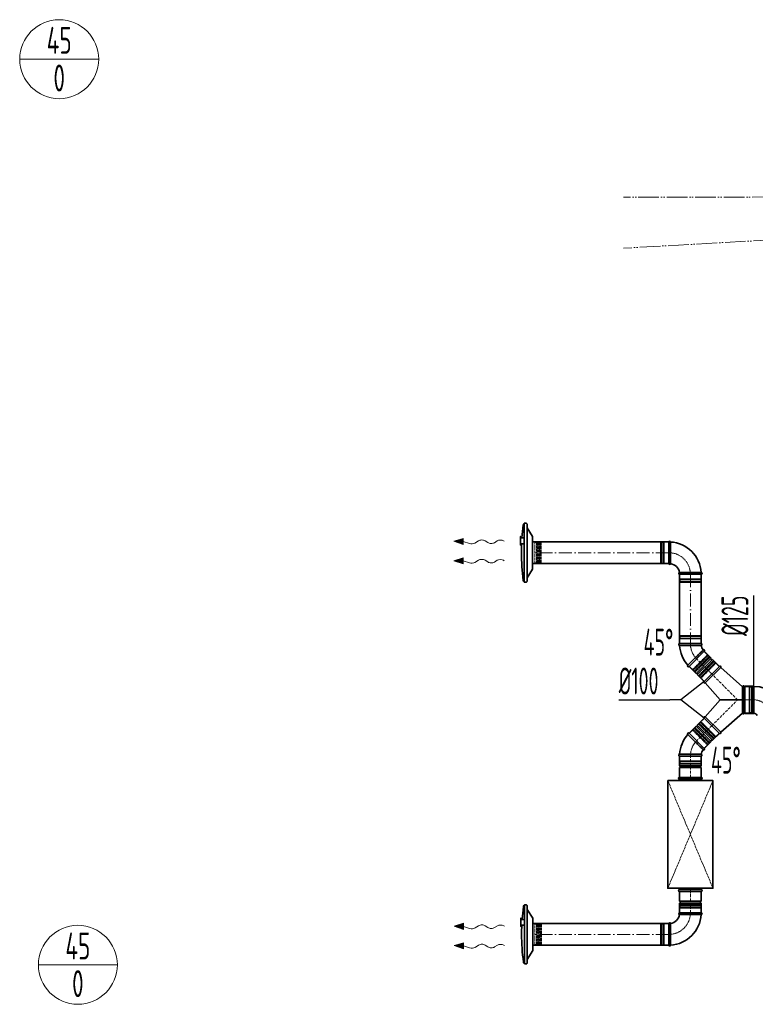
# Model space of a CAD drawing. Header units: millimetres. Extents: x -118717 to 8962, y 22910 to 145283.
# Tile 37 of 193: x -84262 to -80848, y 75534 to 80107. Entities that reach past the tile are written whole.
import ezdxf
from ezdxf.enums import TextEntityAlignment as Align

# ---------------------------------------------------------------- set-up
doc = ezdxf.new("R2010")
doc.units = ezdxf.units.MM
for name, pattern in [('ACAD_ISO02W100', [15, 12, -3]), ('ACAD_ISO05W100', [33, 24, -3, 0, -3, 0, -3]), ('ACAD_ISO10W100', [18, 12, -3, 0, -3]), ('phl_thick', [0])]:
    doc.linetypes.add(name, pattern=pattern)
for name, color, linetype, lineweight in [('VZT_01 SUP (PŘÍVOD) - OBRYS', 5, 'Continuous', 35), ('VZT_02 SUP (PŘÍVOD) - OSA', 5, 'ACAD_ISO10W100', 5), ('VZT_30 DISTRIBUČNÍ PRVKY - OBRYS', 1, 'Continuous', 35), ('VZT_35 TLUMIČE HLUKU - OBRYS', 1, 'Continuous', 35), ('VZT_36 TLUMIČE HLUKU - OSA', 1, 'ACAD_ISO10W100', 5), ('VZT_37 TLUMIČE HLUKU - DETAIL', 8, 'ACAD_ISO02W100', 5), ('VZT_52 POPIS - DISTRIBUCE', 7, 'Continuous', 5), ('VZT_60_KOTY - DIMENZE', 7, 'Continuous', 5), ('VZT_POŽADAVKY NA STAVBU - PODHLEDY', 4, 'ACAD_ISO05W100', 5)]:
    doc.layers.add(name, color=color, linetype=linetype, lineweight=lineweight)
for name, color, linetype, lineweight, plot in [('VZT_03 SUP (PŘÍVOD) - NETISK', 8, 'ACAD_ISO02W100', 5, False), ('VZT_34 DISTRIBUČNÍ PRVKY - NETISK', 8, 'ACAD_ISO02W100', 5, False), ('VZT_39 TLUMIČE HLUKU - NETISK', 8, 'ACAD_ISO02W100', 5, False)]:
    doc.layers.add(name, color=color, linetype=linetype, lineweight=lineweight, plot=plot)
doc.styles.add('EVORA_125', font='isocp.shx', dxfattribs={"width": 0.6, "height": 125})
doc.styles.add('JS', font='isocp.shx', dxfattribs={"width": 0.6, "height": 125})

msp = doc.modelspace()

# ---------------------------------------------------------------- linework, layer by layer
at = {"color": 0, "lineweight": 13}
for p, q in [((-82246.3, 77684.5), (-82203.1, 77697.9)), ((-82203.5, 77670), (-82246.3, 77684.5)), ((-82203.5, 77670), (-82203.3, 77683.9)), ((-82203.1, 77697.9), (-82203.3, 77683.9)), ((-82203.3, 77683.9), (-82174.7, 77674.2)), ((-82149.3, 77676.5), (-82132.8, 77686.9)), ((-82101.8, 77686.4), (-82089.9, 77678.5)), ((-82058.9, 77678.1), (-82045.9, 77686.2)), ((-82246.3, 77594.5), (-82203.1, 77607.9)), ((-82203.5, 77580), (-82246.3, 77594.5)), ((-82203.5, 77580), (-82203.3, 77593.9)), ((-82203.1, 77607.9), (-82203.3, 77593.9)), ((-82203.3, 77593.9), (-82174.7, 77584.2)), ((-82149.3, 77586.5), (-82132.8, 77596.9)), ((-82101.8, 77596.4), (-82089.9, 77588.5)), ((-82058.9, 77588.1), (-82045.9, 77596.2)), ((-82245.4, 75897.1), (-82202.2, 75910.5)), ((-82202.2, 75910.5), (-82202.4, 75896.5)), ((-82202.6, 75882.5), (-82245.4, 75897.1)), ((-82202.6, 75882.5), (-82202.4, 75896.5)), ((-82202.4, 75896.5), (-82173.8, 75886.8)), ((-82148.4, 75889), (-82131.8, 75899.5)), ((-82100.9, 75899), (-82088.9, 75891.1)), ((-82058, 75890.7), (-82045, 75898.8)), ((-82245.4, 75807.1), (-82202.2, 75820.5)), ((-82202.2, 75820.5), (-82202.4, 75806.5)), ((-82148.4, 75799), (-82131.8, 75809.5)), ((-82100.9, 75809), (-82088.9, 75801.1)), ((-82202.6, 75792.5), (-82245.4, 75807.1)), ((-82202.6, 75792.5), (-82202.4, 75806.5)), ((-82202.4, 75806.5), (-82173.8, 75796.8)), ((-82058, 75800.7), (-82045, 75808.8))]:
    msp.add_line(p, q, dxfattribs=at)
at = {"lineweight": 13}
for p, q in [((-82015.8, 77686.3), (-82012.7, 77684.5)), ((-82015.8, 77596.3), (-82012.7, 77594.5)), ((-82014.9, 75898.9), (-82011.8, 75897.1)), ((-82014.9, 75808.9), (-82011.8, 75807.1))]:
    msp.add_line(p, q, dxfattribs=at)
at = {"color": 0, "lineweight": 13, "extrusion": (0, 0, -1)}
for centre, start_param, end_param in [((-82117.4, 77677.3), 0.766537, 2.375056), ((-82030.6, 77676.7), 0.766537, 2.320574), ((-82164.6, 77686), 3.908129, 5.191299), ((-82074.2, 77687.6), 3.908129, 5.516649), ((-82117.4, 77587.3), 0.766537, 2.375056), ((-82030.6, 77586.7), 0.766537, 2.320574), ((-82164.6, 77596), 3.908129, 5.191299), ((-82074.2, 77597.6), 3.908129, 5.516649), ((-82116.5, 75889.9), 0.766537, 2.375056), ((-82029.6, 75889.3), 0.766537, 2.320574), ((-82163.7, 75898.6), 3.908129, 5.191299), ((-82073.3, 75900.2), 3.908129, 5.516649), ((-82116.5, 75799.9), 0.766537, 2.375056), ((-82029.6, 75799.3), 0.766537, 2.320574), ((-82163.7, 75808.6), 3.908129, 5.191299), ((-82073.3, 75810.2), 3.908129, 5.516649)]:
    msp.add_ellipse(centre, major_axis=(-21.5, 0.3), ratio=0.625, start_param=start_param, end_param=end_param, dxfattribs=at)
at = {"color": 0, "lineweight": 13}
for points in [[(-82203.5, 77670), (-82203.1, 77697.9), (-82246.3, 77684.5)], [(-82203.5, 77580), (-82203.1, 77607.9), (-82246.3, 77594.5)], [(-82202.6, 75882.5), (-82202.2, 75910.5), (-82245.4, 75897.1)], [(-82202.6, 75792.5), (-82202.2, 75820.5), (-82245.4, 75807.1)]]:
    msp.add_solid(points, dxfattribs=at)
at = {"layer": 'VZT_01 SUP (PŘÍVOD) - OBRYS'}
for p, q in [((-81249, 77681.5), (-81249, 77581.5)), ((-81241, 77681.5), (-81241, 77631.4)), ((-81199, 77531.5), (-81099, 77531.5)), ((-81099, 77539.5), (-81149.1, 77539.5)), ((-81099, 77209.2), (-81199, 77209.2)), ((-81199, 77201.2), (-81148.8, 77201.2)), ((-81160.7, 77108.8), (-81125.2, 77144.2)), ((-81155, 77103.1), (-81084.3, 77173.8)), ((-81155, 77103.1), (-81084.3, 77173.8)), ((-81122.8, 77070.9), (-81052.1, 77141.6)), ((-81117.2, 77065.3), (-81046.5, 77136)), ((-81052.1, 77141.6), (-81084.3, 77173.8)), ((-81014.3, 77103.8), (-81046.5, 77136)), ((-81122.8, 77070.9), (-81155, 77103.1)), ((-81085, 77033.1), (-81014.3, 77103.8)), ((-81014.3, 77103.8), (-81085, 77033.1)), ((-81079.8, 77027.1), (-81008.3, 77098.6)), ((-81008.3, 77098.6), (-80906.5, 77009.5)), ((-81085, 77033.1), (-81117.2, 77065.3)), ((-81079.8, 77027.1), (-81010.8, 76948.2)), ((-80906.5, 77008.4), (-80906.5, 77009.5)), ((-80906.5, 76888.1), (-80906.5, 77008.4)), ((-80898.5, 76885.7), (-80898.5, 77010.7)), ((-80895.6, 77011.7), (-80895.6, 76884.7)), ((-80855.6, 77011.7), (-80895.6, 77011.7)), ((-80854.6, 77010.7), (-80854.6, 76885.7)), ((-81079.8, 76869.4), (-81010.8, 76948.2)), ((-81010.8, 76948.2), (-80935.3, 76948.2)), ((-80935.3, 76948.2), (-80906.5, 76948.2)), ((-81085, 76863.4), (-81117.2, 76831.2)), ((-81085, 76863.4), (-81014.3, 76792.7)), ((-81014.3, 76792.7), (-81085, 76863.4)), ((-81008.3, 76797.9), (-81079.8, 76869.4)), ((-81008.3, 76797.9), (-80906.5, 76887)), ((-80906.5, 76888.1), (-80906.5, 76887)), ((-80855.6, 76884.7), (-80895.6, 76884.7)), ((-81122.8, 76825.6), (-81155, 76793.4)), ((-81122.8, 76825.6), (-81052.1, 76754.9)), ((-81117.2, 76831.2), (-81046.5, 76760.5)), ((-81160.7, 76787.7), (-81125.2, 76752.3)), ((-81155, 76793.4), (-81084.3, 76722.7)), ((-81155, 76793.4), (-81084.3, 76722.7)), ((-81014.3, 76792.7), (-81046.5, 76760.5)), ((-81052.1, 76754.9), (-81084.3, 76722.7)), ((-81199, 76695.3), (-81148.8, 76695.3)), ((-81199, 76687.3), (-81099, 76687.3)), ((-81199, 76641.8), (-81199, 76687.3)), ((-81099, 76687.3), (-81199, 76687.3)), ((-81099, 76641.8), (-81099, 76687.3)), ((-81199, 76641.8), (-81099, 76641.8)), ((-81199, 76633.8), (-81099, 76633.8)), ((-81199, 76588.3), (-81199, 76633.8)), ((-81099, 76588.3), (-81099, 76633.8)), ((-81199, 76588.3), (-81099, 76588.3)), ((-81199, 76058.3), (-81099, 76058.3)), ((-81199, 76012.8), (-81199, 76058.3)), ((-81099, 76012.8), (-81099, 76058.3)), ((-81199, 76012.8), (-81099, 76012.8)), ((-81199, 76004.8), (-81099, 76004.8)), ((-81199, 75959.3), (-81199, 76004.8)), ((-81099, 75959.3), (-81099, 76004.8)), ((-81199, 75959.3), (-81099, 75959.3)), ((-81099, 75959.3), (-81199, 75959.3)), ((-81099, 75951.3), (-81149.1, 75951.3)), ((-81249, 75909.3), (-81249, 75809.3)), ((-81241, 75809.3), (-81241, 75859.5))]:
    msp.add_line(p, q, dxfattribs=at)
for points in [[(-81881.3, 77681.5), (-81249, 77681.5)], [(-81881.3, 77581.5), (-81249, 77581.5)], [(-81199, 77209.2), (-81199, 77531.5)], [(-81099, 77209.2), (-81099, 77531.5)], [(-81880.4, 75909.3), (-81249, 75909.3)], [(-81880.4, 75809.3), (-81249, 75809.3)]]:
    msp.add_lwpolyline(points, dxfattribs=at)
for centre, radius, start, end in [((-81245, 77681.5), 4, 0, 180), ((-81249, 77531.5), 150, 3.0572, 86.9428), ((-81245, 77581.5), 4, 180, 350.8522), ((-81249, 77531.5), 50, 9.1478, 80.8522), ((-81199, 77535.5), 4, 99.1478, 270), ((-81099, 77535.5), 4, 270, 90), ((-81199, 77205.2), 4, 90, 270), ((-81049, 77209.2), 150, 183.0572, 221.9428), ((-81099, 77205.2), 4, 279.1478, 90), ((-81049, 77209.2), 50, 189.1478, 215.8522), ((-81087.1, 77176.6), 4, 315, 125.8522), ((-81049.3, 77138.8), 4, 135, 315), ((-81157.8, 77105.9), 4, 135, 315), ((-81011.5, 77101), 4, 322.6791, 135), ((-81120, 77068.1), 4, 315, 135), ((-81082.2, 77030.3), 4, 135, 307.3209), ((-80902.3, 77009.1), 4.17, 23.4678, 177.7715), ((-80855.6, 77010.7), 1, 0, 90), ((-80854.6, 76869.2), 141.5, 3.1369, 90), ((-81082.2, 76866.2), 4, 52.6791, 225), ((-80902.3, 76887.4), 4.17, 182.2285, 336.5322), ((-80855.6, 76885.7), 1, 270, 0), ((-80854.6, 76869.2), 16.5, 23.8093, 90), ((-81120, 76828.4), 4, 225, 45), ((-81049, 76687.3), 150, 138.0572, 176.9428), ((-81157.8, 76790.6), 4, 45, 225), ((-81011.5, 76795.5), 4, 225, 37.3209), ((-81049.3, 76757.7), 4, 45, 225), ((-81199, 76691.3), 4, 90, 270), ((-81099, 76691.3), 4, 270, 80.8522), ((-81049, 76687.3), 50, 144.1478, 170.8522), ((-81087.1, 76719.9), 4, 234.1478, 45), ((-81199, 76637.8), 4, 270, 90), ((-81099, 76637.8), 4, 90, 270), ((-81199, 76008.8), 4, 270, 90), ((-81099, 76008.8), 4, 90, 270), ((-81249, 75959.3), 50, 279.1478, 350.8522), ((-81249, 75959.3), 150, 273.0572, 356.9428), ((-81199, 75955.3), 4, 90, 260.8522), ((-81099, 75955.3), 4, 270, 90), ((-81245, 75909.3), 4, 9.1478, 180), ((-81245, 75809.3), 4, 180, 0)]:
    msp.add_arc(centre, radius, start, end, dxfattribs=at)
for points, knots in [([(-81241, 77631.4), (-81241, 77625), (-81241, 77618.7), (-81241, 77606.7), (-81241, 77601.1), (-81241, 77591.6), (-81241, 77587.8), (-81241, 77582.5), (-81241, 77581.1), (-81241, 77580.9), (-81241, 77580.9), (-81241, 77580.9)], [78.71119, 78.71119, 78.71119, 78.71119, 97.804615, 97.804615, 117.523893, 117.523893, 137.264303, 137.264303, 156.831737, 156.831737, 157.874915, 157.874915, 157.874915, 157.874915]), ([(-81199.6, 77539.5), (-81199.6, 77539.5), (-81198.5, 77539.5), (-81194, 77539.5), (-81190.5, 77539.5), (-81181.6, 77539.5), (-81176.3, 77539.5), (-81164.3, 77539.5), (-81157.9, 77539.5), (-81150.6, 77539.5), (-81149.9, 77539.5), (-81149.1, 77539.5)], [157.874915, 157.874915, 157.874915, 157.874915, 176.103874, 176.103874, 195.460379, 195.460379, 215.101284, 215.101284, 234.82164, 234.82164, 237.034743, 237.034743, 237.034743, 237.034743]), ([(-81098.3, 77201.2), (-81098.3, 77201.2), (-81099.6, 77201.2), (-81104.4, 77201.2), (-81108, 77201.2), (-81117.1, 77201.2), (-81122.5, 77201.2), (-81134.6, 77201.2), (-81141.1, 77201.2), (-81148, 77201.2), (-81148.4, 77201.2), (-81148.8, 77201.2)], [315.70122, 315.70122, 315.70122, 315.70122, 334.965455, 334.965455, 354.338127, 354.338127, 373.989756, 373.989756, 393.709228, 393.709228, 394.86093, 394.86093, 394.86093, 394.86093]), ([(-81089.5, 77179.9), (-81089.5, 77179.9), (-81090.2, 77179.2), (-81093.2, 77176.2), (-81095.5, 77173.9), (-81101.6, 77167.8), (-81105.4, 77164), (-81113.9, 77155.6), (-81118.5, 77150.9), (-81123.9, 77145.6), (-81124.5, 77144.9), (-81125.2, 77144.2)], [157.87026, 157.87026, 157.87026, 157.87026, 175.40249, 175.40249, 194.39223, 194.39223, 214.163463, 214.163463, 234.188574, 234.188574, 237.030498, 237.030498, 237.030498, 237.030498]), ([(-81089.5, 76716.6), (-81089.5, 76716.6), (-81090.2, 76717.3), (-81093.2, 76720.3), (-81095.5, 76722.6), (-81101.6, 76728.7), (-81105.4, 76732.5), (-81113.9, 76740.9), (-81118.5, 76745.5), (-81123.9, 76750.9), (-81124.5, 76751.6), (-81125.2, 76752.3)], [157.87026, 157.87026, 157.87026, 157.87026, 175.40249, 175.40249, 194.39223, 194.39223, 214.163463, 214.163463, 234.188574, 234.188574, 237.030498, 237.030498, 237.030498, 237.030498]), ([(-81098.3, 76695.3), (-81098.3, 76695.3), (-81099.6, 76695.3), (-81104.4, 76695.3), (-81108, 76695.3), (-81117.1, 76695.3), (-81122.5, 76695.3), (-81134.6, 76695.3), (-81141.1, 76695.3), (-81148, 76695.3), (-81148.4, 76695.3), (-81148.8, 76695.3)], [315.70122, 315.70122, 315.70122, 315.70122, 334.965455, 334.965455, 354.338127, 354.338127, 373.989756, 373.989756, 393.709228, 393.709228, 394.86093, 394.86093, 394.86093, 394.86093]), ([(-81149.1, 75951.3), (-81155.5, 75951.3), (-81161.8, 75951.3), (-81173.8, 75951.3), (-81179.4, 75951.3), (-81188.9, 75951.3), (-81192.7, 75951.4), (-81198, 75951.4), (-81199.4, 75951.4), (-81199.6, 75951.4), (-81199.6, 75951.4), (-81199.6, 75951.4)], [78.71119, 78.71119, 78.71119, 78.71119, 97.804615, 97.804615, 117.523893, 117.523893, 137.264303, 137.264303, 156.831737, 156.831737, 157.874915, 157.874915, 157.874915, 157.874915]), ([(-81241, 75910), (-81241, 75910), (-81241, 75908.8), (-81241, 75904.3), (-81241, 75900.9), (-81241, 75892), (-81241, 75886.6), (-81241, 75874.7), (-81241, 75868.3), (-81241, 75861), (-81241, 75860.2), (-81241, 75859.5)], [157.874915, 157.874915, 157.874915, 157.874915, 176.103874, 176.103874, 195.460379, 195.460379, 215.101284, 215.101284, 234.82164, 234.82164, 237.034743, 237.034743, 237.034743, 237.034743])]:
    msp.add_open_spline(points, degree=3, knots=knots, dxfattribs=at)
at = {"layer": 'VZT_02 SUP (PŘÍVOD) - OSA', "ltscale": 5}
for points in [[(-81249, 77631.5), (-81881.3, 77631.5)], [(-81149, 77531.5), (-81149, 77209.2)], [(-81249, 75859.3), (-81880.4, 75859.3)]]:
    msp.add_lwpolyline(points, dxfattribs=at)
at = {"layer": 'VZT_02 SUP (PŘÍVOD) - OSA', "ltscale": 0.3}
for points in [[(-81149, 77531.5), (-81149, 77531.5, 0.414214), (-81249, 77631.5), (-81249, 77631.5)], [(-81149, 77209.2), (-81149, 77209.2, 0.198912), (-81119.7, 77138.5, 0.198912)], [(-80895.6, 76948.2), (-80854.6, 76948.2, -0.414214), (-80775.6, 76869.2), (-80775.6, 76869.2)], [(-81149, 76687.3), (-81149, 76687.3, -0.198912), (-81119.7, 76758, -0.198912)], [(-81249, 75859.3), (-81249, 75859.3, 0.414214), (-81149, 75959.3), (-81149, 75959.3)]]:
    msp.add_lwpolyline(points, format="xyb", dxfattribs=at)
at = {"layer": 'VZT_02 SUP (PŘÍVOD) - OSA'}
for points in [[(-81049.7, 77068.5), (-81119.7, 77138.5)], [(-80929.5, 76948.2), (-81049.7, 77068.5)], [(-81049.7, 76828), (-80929.5, 76948.2), (-80898.5, 76948.2)], [(-81049.7, 76828), (-81119.7, 76758)], [(-81149, 76588.3), (-81149, 76687.3)], [(-81149, 75959.3), (-81149, 76058.3)]]:
    msp.add_lwpolyline(points, dxfattribs=at)
at = {"layer": 'VZT_03 SUP (PŘÍVOD) - NETISK', "ltscale": 0.4}
for p, q in [((-81287, 77680.5), (-81287, 77582.5)), ((-81283, 77680.5), (-81287, 77680.5)), ((-81283, 77680.5), (-81283, 77582.5)), ((-81282.5, 77679.5), (-81283, 77679.5)), ((-81282.5, 77681.5), (-81282.5, 77581.5)), ((-81282, 77681.5), (-81282.5, 77681.5)), ((-81282, 77681.5), (-81282, 77581.5)), ((-81275, 77679.5), (-81282, 77679.5)), ((-81275, 77681.5), (-81275, 77581.5)), ((-81274.5, 77681.5), (-81275, 77681.5)), ((-81274.5, 77681.5), (-81274.5, 77581.5)), ((-81271, 77679.5), (-81274.5, 77679.5)), ((-81271, 77680.5), (-81271, 77582.5)), ((-81249, 77680.5), (-81271, 77680.5)), ((-81283, 77582.5), (-81287, 77582.5)), ((-81282.5, 77583.5), (-81283, 77583.5)), ((-81282, 77581.5), (-81282.5, 77581.5)), ((-81275, 77583.5), (-81282, 77583.5)), ((-81274.5, 77581.5), (-81275, 77581.5)), ((-81271, 77583.5), (-81274.5, 77583.5)), ((-81249, 77582.5), (-81271, 77582.5)), ((-81099, 77506), (-81199, 77506)), ((-81199, 77505.5), (-81199, 77506)), ((-81099, 77505.5), (-81199, 77505.5)), ((-81198, 77509.5), (-81198, 77531.5)), ((-81100, 77509.5), (-81198, 77509.5)), ((-81197, 77506), (-81197, 77509.5)), ((-81197, 77498.5), (-81197, 77505.5)), ((-81101, 77506), (-81101, 77509.5)), ((-81101, 77498.5), (-81101, 77505.5)), ((-81100, 77509.5), (-81100, 77531.5)), ((-81099, 77505.5), (-81099, 77506)), ((-81099, 77498.5), (-81199, 77498.5)), ((-81199, 77498), (-81199, 77498.5)), ((-81099, 77498), (-81199, 77498)), ((-81100, 77497.5), (-81198, 77497.5)), ((-81198, 77493.5), (-81198, 77497.5)), ((-81100, 77493.5), (-81198, 77493.5)), ((-81197, 77497.5), (-81197, 77498)), ((-81101, 77497.5), (-81101, 77498)), ((-81100, 77493.5), (-81100, 77497.5)), ((-81099, 77498), (-81099, 77498.5)), ((-81199, 77242.7), (-81099, 77242.7)), ((-81199, 77242.7), (-81199, 77242.2)), ((-81199, 77242.2), (-81099, 77242.2)), ((-81199, 77235.2), (-81099, 77235.2)), ((-81199, 77235.2), (-81199, 77234.7)), ((-81199, 77234.7), (-81099, 77234.7)), ((-81198, 77247.2), (-81100, 77247.2)), ((-81198, 77247.2), (-81198, 77243.2)), ((-81198, 77243.2), (-81100, 77243.2)), ((-81198, 77231.2), (-81100, 77231.2)), ((-81198, 77231.2), (-81198, 77209.2)), ((-81197, 77243.2), (-81197, 77242.7)), ((-81197, 77242.2), (-81197, 77235.2)), ((-81197, 77234.7), (-81197, 77231.2)), ((-81101, 77243.2), (-81101, 77242.7)), ((-81101, 77242.2), (-81101, 77235.2)), ((-81101, 77234.7), (-81101, 77231.2)), ((-81100, 77247.2), (-81100, 77243.2)), ((-81100, 77231.2), (-81100, 77209.2)), ((-81099, 77242.7), (-81099, 77242.2)), ((-81099, 77235.2), (-81099, 77234.7)), ((-81138.8, 77088.3), (-81069.5, 77157.5)), ((-81137, 77085.1), (-81066.3, 77155.8)), ((-81136.6, 77084.7), (-81065.9, 77155.4)), ((-81131.7, 77079.8), (-81061, 77150.5)), ((-81131.3, 77079.4), (-81060.6, 77150.1)), ((-81130.3, 77079.8), (-81061, 77149.1)), ((-81127.4, 77076.9), (-81058.1, 77146.2)), ((-81085, 77173.1), (-81069.5, 77157.5)), ((-81070.2, 77156.8), (-81067.7, 77154.4)), ((-81067.3, 77154), (-81062.4, 77149.1)), ((-81066.3, 77155.8), (-81065.9, 77155.4)), ((-81062, 77148.7), (-81061.7, 77148.4)), ((-81061, 77150.5), (-81060.6, 77150.1)), ((-81061, 77149.1), (-81058.1, 77146.2)), ((-81154.3, 77103.8), (-81138.8, 77088.3)), ((-81041.9, 77130), (-81111.2, 77060.7)), ((-81038, 77127.5), (-81108.7, 77056.8)), ((-81039.1, 77127.1), (-81108.4, 77057.8)), ((-81037.6, 77127.1), (-81108.4, 77056.4)), ((-81032.7, 77122.2), (-81103.4, 77051.5)), ((-81032.3, 77121.8), (-81103, 77051.1)), ((-81030.6, 77118.7), (-81099.9, 77049.4)), ((-81039.1, 77127.1), (-81041.9, 77130)), ((-81039.4, 77126.1), (-81039.8, 77126.4)), ((-81034.1, 77120.8), (-81039.1, 77125.7)), ((-81037.6, 77127.1), (-81038, 77127.5)), ((-81031.3, 77118), (-81033.8, 77120.4)), ((-81032.3, 77121.8), (-81032.7, 77122.2)), ((-81015, 77103.1), (-81030.6, 77118.7)), ((-81138, 77089), (-81135.6, 77086.5)), ((-81137, 77085.1), (-81136.6, 77084.7)), ((-81135.2, 77086.1), (-81130.3, 77081.2)), ((-81131.7, 77079.8), (-81131.3, 77079.4)), ((-81130.3, 77079.8), (-81127.4, 77076.9)), ((-81129.9, 77080.8), (-81129.6, 77080.5)), ((-81108.4, 77057.8), (-81111.2, 77060.7)), ((-81108.4, 77056.4), (-81108.7, 77056.8)), ((-81107.3, 77058.2), (-81107.6, 77058.6)), ((-81102, 77052.9), (-81106.9, 77057.8)), ((-81103, 77051.1), (-81103.4, 77051.5)), ((-81099.2, 77050.1), (-81101.6, 77052.5)), ((-81084.3, 77033.8), (-81099.9, 77049.4)), ((-80898.5, 77008.2), (-80876.5, 77008.2)), ((-80876.5, 76888.2), (-80876.5, 77008.2)), ((-80876.5, 77007.2), (-80873, 77007.2)), ((-80873, 76887.2), (-80873, 77009.2)), ((-80873, 77009.2), (-80872.5, 77009.2)), ((-80872.5, 76887.2), (-80872.5, 77009.2)), ((-80872.5, 77007.2), (-80865.5, 77007.2)), ((-80865.5, 76887.2), (-80865.5, 77009.2)), ((-80865.5, 77009.2), (-80865, 77009.2)), ((-80865, 76887.2), (-80865, 77009.2)), ((-80865, 77007.2), (-80864.5, 77007.2)), ((-80864.5, 76888.2), (-80864.5, 77008.2)), ((-80864.5, 77008.2), (-80860.5, 77008.2)), ((-80860.5, 76888.2), (-80860.5, 77008.2)), ((-81099.9, 76847.1), (-81084.3, 76862.7)), ((-80898.5, 76888.2), (-80876.5, 76888.2)), ((-80876.5, 76889.2), (-80873, 76889.2)), ((-80873, 76887.2), (-80872.5, 76887.2)), ((-80872.5, 76889.2), (-80865.5, 76889.2)), ((-80865.5, 76887.2), (-80865, 76887.2)), ((-80865, 76889.2), (-80864.5, 76889.2)), ((-80864.5, 76888.2), (-80860.5, 76888.2)), ((-81135.2, 76810.4), (-81130.3, 76815.3)), ((-81131.7, 76816.7), (-81131.3, 76817.1)), ((-81131.7, 76816.7), (-81061, 76746)), ((-81131.3, 76817.1), (-81060.6, 76746.4)), ((-81130.3, 76816.7), (-81127.4, 76819.6)), ((-81130.3, 76816.7), (-81061, 76747.4)), ((-81129.9, 76815.7), (-81129.6, 76816)), ((-81127.4, 76819.6), (-81058.1, 76750.3)), ((-81111.2, 76835.8), (-81108.4, 76838.6)), ((-81041.9, 76766.5), (-81111.2, 76835.8)), ((-81108.7, 76839.7), (-81108.4, 76840.1)), ((-81038, 76769), (-81108.7, 76839.7)), ((-81037.6, 76769.3), (-81108.4, 76840.1)), ((-81039.1, 76769.3), (-81108.4, 76838.6)), ((-81107.6, 76837.9), (-81107.3, 76838.3)), ((-81106.9, 76838.6), (-81102, 76843.6)), ((-81103.4, 76845), (-81103, 76845.4)), ((-81032.7, 76774.3), (-81103.4, 76845)), ((-81032.3, 76774.7), (-81103, 76845.4)), ((-81101.6, 76843.9), (-81099.2, 76846.4)), ((-81030.6, 76777.8), (-81099.9, 76847.1)), ((-81154.3, 76792.7), (-81138.8, 76808.2)), ((-81138.8, 76808.2), (-81069.5, 76738.9)), ((-81138, 76807.5), (-81135.6, 76810)), ((-81137, 76811.4), (-81136.6, 76811.8)), ((-81137, 76811.4), (-81066.3, 76740.7)), ((-81136.6, 76811.8), (-81065.9, 76741.1)), ((-81041.9, 76766.5), (-81039.1, 76769.3)), ((-81039.8, 76770.1), (-81039.4, 76770.4)), ((-81039.1, 76770.8), (-81034.1, 76775.7)), ((-81038, 76769), (-81037.6, 76769.3)), ((-81033.8, 76776.1), (-81031.3, 76778.5)), ((-81032.7, 76774.3), (-81032.3, 76774.7)), ((-81030.6, 76777.8), (-81015, 76793.4)), ((-81085, 76723.4), (-81069.5, 76738.9)), ((-81070.2, 76739.6), (-81067.7, 76742.1)), ((-81067.3, 76742.5), (-81062.4, 76747.4)), ((-81066.3, 76740.7), (-81065.9, 76741.1)), ((-81062, 76747.8), (-81061.7, 76748.1)), ((-81061, 76747.4), (-81058.1, 76750.3)), ((-81061, 76746), (-81060.6, 76746.4)), ((-81198, 76665.3), (-81198, 76687.3)), ((-81100, 76665.3), (-81100, 76687.3)), ((-81199, 76661.8), (-81099, 76661.8)), ((-81199, 76661.3), (-81199, 76661.8)), ((-81199, 76661.3), (-81099, 76661.3)), ((-81199, 76654.3), (-81099, 76654.3)), ((-81199, 76653.8), (-81199, 76654.3)), ((-81199, 76653.8), (-81099, 76653.8)), ((-81198, 76665.3), (-81100, 76665.3)), ((-81198, 76653.3), (-81100, 76653.3)), ((-81198, 76649.3), (-81198, 76653.3)), ((-81198, 76649.3), (-81100, 76649.3)), ((-81197, 76661.8), (-81197, 76665.3)), ((-81197, 76654.3), (-81197, 76661.3)), ((-81197, 76653.3), (-81197, 76653.8)), ((-81101, 76661.8), (-81101, 76665.3)), ((-81101, 76654.3), (-81101, 76661.3)), ((-81101, 76653.3), (-81101, 76653.8)), ((-81100, 76649.3), (-81100, 76653.3)), ((-81099, 76661.3), (-81099, 76661.8)), ((-81099, 76653.8), (-81099, 76654.3)), ((-81099, 75992.8), (-81199, 75992.8)), ((-81199, 75992.3), (-81199, 75992.8)), ((-81099, 75992.3), (-81199, 75992.3)), ((-81100, 75997.3), (-81198, 75997.3)), ((-81198, 75993.3), (-81198, 75997.3)), ((-81100, 75993.3), (-81198, 75993.3)), ((-81197, 75992.8), (-81197, 75993.3)), ((-81197, 75985.3), (-81197, 75992.3)), ((-81101, 75992.8), (-81101, 75993.3)), ((-81101, 75985.3), (-81101, 75992.3)), ((-81100, 75993.3), (-81100, 75997.3)), ((-81099, 75992.3), (-81099, 75992.8)), ((-81099, 75985.3), (-81199, 75985.3)), ((-81199, 75984.8), (-81199, 75985.3)), ((-81099, 75984.8), (-81199, 75984.8)), ((-81100, 75981.3), (-81198, 75981.3)), ((-81198, 75959.3), (-81198, 75981.3)), ((-81197, 75981.3), (-81197, 75984.8)), ((-81101, 75981.3), (-81101, 75984.8)), ((-81100, 75959.3), (-81100, 75981.3)), ((-81099, 75984.8), (-81099, 75985.3)), ((-81287, 75810.3), (-81287, 75908.3)), ((-81287, 75908.3), (-81283, 75908.3)), ((-81283, 75810.3), (-81283, 75908.3)), ((-81283, 75907.3), (-81282.5, 75907.3)), ((-81282.5, 75809.3), (-81282.5, 75909.3)), ((-81282.5, 75909.3), (-81282, 75909.3)), ((-81282, 75809.3), (-81282, 75909.3)), ((-81282, 75907.3), (-81275, 75907.3)), ((-81275, 75809.3), (-81275, 75909.3)), ((-81275, 75909.3), (-81274.5, 75909.3)), ((-81274.5, 75809.3), (-81274.5, 75909.3)), ((-81274.5, 75907.3), (-81271, 75907.3)), ((-81271, 75810.3), (-81271, 75908.3)), ((-81271, 75908.3), (-81249, 75908.3)), ((-81287, 75810.3), (-81283, 75810.3)), ((-81283, 75811.3), (-81282.5, 75811.3)), ((-81282.5, 75809.3), (-81282, 75809.3)), ((-81282, 75811.3), (-81275, 75811.3)), ((-81275, 75809.3), (-81274.5, 75809.3)), ((-81274.5, 75811.3), (-81271, 75811.3)), ((-81271, 75810.3), (-81249, 75810.3))]:
    msp.add_line(p, q, dxfattribs=at)
at = {"layer": 'VZT_30 DISTRIBUČNÍ PRVKY - OBRYS'}
for points in [[(-81930.9, 77700.8, -0.015115), (-81924.8, 77760.1), (-81924.3, 77763, -0.36397), (-81921.4, 77765.5), (-81920.3, 77765.5)], [(-81920.3, 77495), (-81920.3, 77768), (-81911.2, 77768, -0.414214), (-81907.3, 77764.2), (-81907.3, 77498.9, -0.414214), (-81911.2, 77495), (-81920.3, 77495)], [(-81907.3, 77747.6), (-81881.9, 77707.2, -0.141374), (-81881.3, 77705.2), (-81881.3, 77557.8, -0.141374), (-81881.9, 77555.8), (-81907.3, 77515.4)], [(-81920.3, 77700.8), (-81932.8, 77700.8, -0.267949), (-81933.2, 77701), (-81936.5, 77706.7, 0.267949), (-81936.9, 77706.9), (-81937.5, 77706.9), (-81937.5, 77667.3), (-81936.9, 77667.3, 0.267949), (-81936.5, 77667.5), (-81933.2, 77673.3, -0.267949), (-81932.8, 77673.5), (-81920.3, 77673.5)], [(-81933.4, 77631.5, -0.010645), (-81932.4, 77673.5, -0.010645)], [(-81933.4, 77631.5, 0.0327), (-81924.8, 77503), (-81924.3, 77500, 0.36397), (-81921.4, 77497.5), (-81920.3, 77497.5)], [(-81930, 75928.6, -0.015115), (-81923.9, 75987.9), (-81923.4, 75990.8, -0.36397), (-81920.5, 75993.3), (-81919.4, 75993.3)], [(-81919.4, 75722.8), (-81919.4, 75995.8), (-81910.3, 75995.8, -0.414214), (-81906.4, 75992), (-81906.4, 75726.7, -0.414214), (-81910.3, 75722.8), (-81919.4, 75722.8)], [(-81906.4, 75975.4), (-81881, 75935.1, -0.141374), (-81880.4, 75933), (-81880.4, 75785.6, -0.141374), (-81881, 75783.6), (-81906.4, 75743.2)], [(-81919.4, 75928.6), (-81931.8, 75928.6, -0.267949), (-81932.2, 75928.8), (-81935.5, 75934.5, 0.267949), (-81935.9, 75934.7), (-81936.6, 75934.7), (-81936.6, 75895.1), (-81935.9, 75895.1, 0.267949), (-81935.5, 75895.3), (-81932.2, 75901.1, -0.267949), (-81931.8, 75901.3), (-81919.4, 75901.3)], [(-81932.4, 75859.3, -0.010645), (-81931.5, 75901.3, -0.010645)], [(-81932.4, 75859.3, 0.0327), (-81923.9, 75730.8), (-81923.4, 75727.8, 0.36397), (-81920.5, 75725.3), (-81919.4, 75725.3)]]:
    msp.add_lwpolyline(points, format="xyb", dxfattribs=at)
at = {"layer": 'VZT_34 DISTRIBUČNÍ PRVKY - NETISK'}
for points in [[(-81851.5, 77683.6), (-81852.9, 77677.7, 0.058981), (-81853, 77677.1), (-81853, 77631.5)], [(-81851.5, 77683.6), (-81850, 77677.9, -0.060863), (-81850, 77677.3), (-81850, 77631.5)], [(-81871.3, 77679), (-81863.5, 77679, -0.291473), (-81861.1, 77677.5, -0.291473)], [(-81851.5, 77579.4), (-81852.9, 77585.3, -0.058981), (-81853, 77586), (-81853, 77631.5)], [(-81851.5, 77579.4), (-81850, 77585.1, 0.060863), (-81850, 77585.8), (-81850, 77631.5)], [(-81871.3, 77584), (-81863.5, 77584, 0.291473), (-81861.1, 77585.5, 0.291473)], [(-81870.4, 75906.8), (-81862.6, 75906.8, -0.291473), (-81860.2, 75905.3, -0.291473)], [(-81850.5, 75911.4), (-81852, 75905.5, 0.058981), (-81852, 75904.9), (-81852, 75859.3)], [(-81850.5, 75911.4), (-81849.1, 75905.7, -0.060863), (-81849, 75905.1), (-81849, 75859.3)], [(-81850.5, 75807.2), (-81852, 75813.1, -0.058981), (-81852, 75813.8), (-81852, 75859.3)], [(-81850.5, 75807.2), (-81849.1, 75812.9, 0.060863), (-81849, 75813.6), (-81849, 75859.3)], [(-81870.4, 75811.8), (-81862.6, 75811.8, 0.291473), (-81860.2, 75813.4, 0.291473)]]:
    msp.add_lwpolyline(points, format="xyb", dxfattribs=at)
for points in [[(-81881.3, 77583), (-81871.3, 77583), (-81871.3, 77680), (-81881.3, 77680)], [(-81881.3, 77583), (-81881.3, 77680)], [(-81863.5, 77679), (-81863.5, 77631.5)], [(-81860.8, 77677.1), (-81860.8, 77631.5)], [(-81857.2, 77675.4), (-81857.2, 77631.5)], [(-81845.5, 77676.2), (-81845.5, 77631.5)], [(-81845.3, 77675.2), (-81841.3, 77676.7), (-81841.3, 77631.5)], [(-81863.5, 77584), (-81863.5, 77631.5)], [(-81860.8, 77586), (-81860.8, 77631.5)], [(-81857.2, 77587.6), (-81857.2, 77631.5)], [(-81845.5, 77586.8), (-81845.5, 77631.5)], [(-81845.3, 77587.8), (-81841.3, 77586.4), (-81841.3, 77631.5)], [(-81880.4, 75810.8), (-81870.4, 75810.8), (-81870.4, 75907.8), (-81880.4, 75907.8)], [(-81880.4, 75810.8), (-81880.4, 75907.8)], [(-81862.6, 75906.8), (-81862.6, 75859.3)], [(-81859.9, 75904.9), (-81859.9, 75859.3)], [(-81856.3, 75903.2), (-81856.3, 75859.3)], [(-81844.6, 75904), (-81844.6, 75859.3)], [(-81844.4, 75903.1), (-81840.4, 75904.5), (-81840.4, 75859.3)], [(-81862.6, 75811.8), (-81862.6, 75859.3)], [(-81859.9, 75813.8), (-81859.9, 75859.3)], [(-81856.3, 75815.4), (-81856.3, 75859.3)], [(-81844.6, 75814.6), (-81844.6, 75859.3)], [(-81844.4, 75815.6), (-81840.4, 75814.2), (-81840.4, 75859.3)]]:
    msp.add_lwpolyline(points, dxfattribs=at)
for centre, radius, start, end in [((-81857.6, 77679.3), 3.88, 207.4993, 276.6735), ((-81850.8, 77667.2), 10.5, 59.7176, 127.8378), ((-81857.6, 77583.8), 3.88, 83.3265, 152.5007), ((-81850.8, 77595.9), 10.5, 232.1622, 300.2824), ((-81856.7, 75907.1), 3.88, 207.4993, 276.6735), ((-81849.9, 75895), 10.5, 59.7176, 127.8378), ((-81856.7, 75811.6), 3.88, 83.3265, 152.5007), ((-81849.9, 75823.7), 10.5, 232.1622, 300.2824)]:
    msp.add_arc(centre, radius, start, end, dxfattribs=at)
at = {"layer": 'VZT_35 TLUMIČE HLUKU - OBRYS'}
for p, q in [((-81099, 76588.3), (-81199, 76588.3)), ((-81099, 76058.3), (-81199, 76058.3))]:
    msp.add_line(p, q, dxfattribs=at)
msp.add_lwpolyline([(-81254, 76573.3), (-81254, 76073.3), (-81044, 76073.3), (-81044, 76573.3)], close=True, dxfattribs=at)
for points in [[(-81099, 76579.3), (-81199, 76579.3)], [(-81199, 76579.3), (-81199, 76573.3)], [(-81099, 76579.3), (-81099, 76573.3)], [(-81199, 76067.3), (-81199, 76073.3)], [(-81099, 76067.3), (-81199, 76067.3)], [(-81099, 76067.3), (-81099, 76073.3)]]:
    msp.add_lwpolyline(points, dxfattribs=at)
for centre, start, end in [((-81199, 76583.8), 90, 270), ((-81099, 76583.8), 270, 90), ((-81199, 76062.8), 90, 270), ((-81099, 76062.8), 270, 90)]:
    msp.add_arc(centre, 4.5, start, end, dxfattribs=at)
at = {"layer": 'VZT_36 TLUMIČE HLUKU - OSA', "ltscale": 5}
for points in [[(-81149, 76588.3), (-81149, 76573.3)], [(-81149, 76588.3), (-81149, 76573.3)], [(-81149, 76588.3), (-81149, 76573.3)], [(-81149, 76058.3), (-81149, 76073.3)]]:
    msp.add_lwpolyline(points, dxfattribs=at)
at = {"layer": 'VZT_37 TLUMIČE HLUKU - DETAIL', "lineweight": 5}
for points in [[(-81254, 76573.3), (-81044, 76073.3)], [(-81254, 76073.3), (-81044, 76573.3)]]:
    msp.add_lwpolyline(points, dxfattribs=at)
at = {"layer": 'VZT_39 TLUMIČE HLUKU - NETISK', "ltscale": 2}
for points in [[(-81099, 76588.3), (-81099, 76633.3), (-81199, 76633.3), (-81199, 76588.3)], [(-81099, 76058.3), (-81099, 76013.3), (-81199, 76013.3), (-81199, 76058.3)]]:
    msp.add_lwpolyline(points, dxfattribs=at)
at = {"layer": 'VZT_52 POPIS - DISTRIBUCE'}
for p, q in [((-84262.4, 79923.4), (-83895.6, 79923.4)), ((-84175.8, 75717.8), (-83809, 75717.8))]:
    msp.add_line(p, q, dxfattribs=at)
for centre in [(-84079, 79923.4), (-83992.4, 75717.8)]:
    msp.add_circle(centre, 183.4, dxfattribs=at)
at = {"layer": 'VZT_60_KOTY - DIMENZE', "linetype": 'ByBlock', "lineweight": -2}
for p, q in [((-80854.6, 77141.9), (-80854.6, 77191.9)), ((-81193.8, 76948.2), (-81243.8, 76948.2))]:
    msp.add_line(p, q, dxfattribs=at)
for points in [[(-80854.6, 77191.9), (-80854.6, 77432.5)], [(-80854.6, 77010.7), (-80854.6, 77141.9)], [(-81085, 77033.1), (-81193.8, 76948.2)], [(-81481.3, 76948.2), (-81243.8, 76948.2)], [(-81084.3, 76862.7), (-81193.8, 76948.2)], [(-81193.8, 76948.2), (-81193.8, 76948.2)]]:
    msp.add_lwpolyline(points, dxfattribs=at)
at = {"layer": 'VZT_POŽADAVKY NA STAVBU - PODHLEDY', "ltscale": 4}
for q in [(-81458.8, 79282.9), (-81458.7, 79045.7)]:
    msp.add_line((-77196.6, 79286.2), q, dxfattribs=at)

# ---------------------------------------------------------------- texts
at = {"layer": 'VZT_52 POPIS - DISTRIBUCE', "ltscale": 50, "style": 'JS', "width": 0.7}
for s, p in [('45', (-84079, 80010.9)), ('0', (-84079, 79835.9)), ('45', (-83992.4, 75805.3)), ('0', (-83992.4, 75630.3))]:
    msp.add_text(s, height=125, dxfattribs=at).set_placement(p, align=Align.MIDDLE_CENTER)
at = {"layer": 'VZT_60_KOTY - DIMENZE', "style": 'EVORA_125', "width": 0.6}
for p in [(-81366.2, 77153.8), (-81053.4, 76605.8)]:
    msp.add_text('45°', height=125, dxfattribs=at).set_placement(p)
at = {"layer": 'VZT_60_KOTY - DIMENZE', "linetype": 'phl_thick', "insert": (-81004.6, 77432.5), "char_height": 125, "attachment_point": 3, "rotation": 90, "style": 'EVORA_125'}
msp.add_mtext('%%C125', dxfattribs=at)
at = {"layer": 'VZT_60_KOTY - DIMENZE', "linetype": 'phl_thick', "insert": (-81481.3, 77098.2), "char_height": 125, "attachment_point": 1, "style": 'EVORA_125'}
msp.add_mtext('%%C100', dxfattribs=at)

doc.saveas('drawing.dxf')
